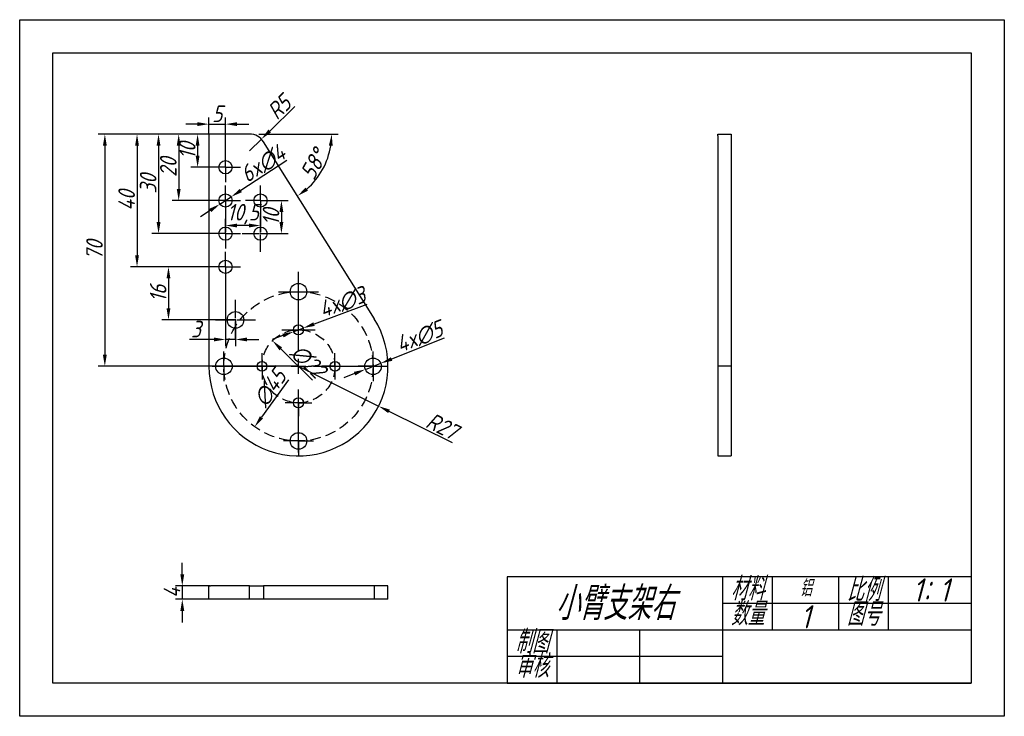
# Model space of a CAD drawing. Header units: millimetres. Extents: x 2895 to 3192, y 1640 to 1850.
import ezdxf

# ---------------------------------------------------------------- set-up
doc = ezdxf.new("R2010")
doc.units = ezdxf.units.MM
doc.linetypes.add('CENTER2', pattern=[28.575, 19.05, -3.175, 3.175, -3.175])
doc.linetypes.add('HIDDEN2', pattern=[4.7625, 3.175, -1.5875])
for name, color, linetype in [('10', 7, 'Continuous'), ('中心线', 1, 'CENTER2'), ('细实线', 3, 'Continuous'), ('虚线', 2, 'HIDDEN2')]:
    doc.layers.add(name, color=color, linetype=linetype)
doc.layers.add('粗实线', color=7, linetype='Continuous', lineweight=30)
doc.styles.get("Standard").update_dxf_attribs({"font": 'gbeitc.shx', "bigfont": 'gbcbig.shx'})
doc.dimstyles.new('ISO-25', dxfattribs={"dimtxt": 5, "dimasz": 3.5, "dimexe": 2, "dimexo": 0, "dimtad": 1, "dimdec": 1, "dimtxsty": 'Standard', "dimcen": 2.5, "dimadec": 0, "dimazin": 0, "dimtfac": 1, "dimtdec": 1, "dimtmove": 0, "dimatfit": 3, "dimfxl": 1, "dimarcsym": 0})

# ---------------------------------------------------------------- blocks, each defined once
blk = doc.blocks.new('SW_CENTERMARKSYMBOL_1')
at = {"layer": '10', "color": 0}
for p, q in [((0, 2.5), (0, 4.5)), ((-2.5, 0), (-4.5, 0)), ((0, 0), (-2.5, 0)), ((0, 0), (0, 2.5)), ((0, 0), (0, -2.5)), ((0, 0), (2.5, 0)), ((2.5, 0), (4.5, 0)), ((0, -2.5), (0, -4.5))]:
    blk.add_line(p, q, dxfattribs=at)
blk = doc.blocks.new('SW_CENTERMARKSYMBOL_2')
at = {"layer": '10', "color": 0}
for p, q in [((0, 2.5), (0, 4.5)), ((-2.5, 0), (-4.5, 0)), ((0, 0), (-2.5, 0)), ((0, 0), (0, 2.5)), ((0, 0), (0, -2.5)), ((0, 0), (2.5, 0)), ((2.5, 0), (4.5, 0)), ((0, -2.5), (0, -4.5))]:
    blk.add_line(p, q, dxfattribs=at)
blk = doc.blocks.new('SW_CENTERMARKSYMBOL_3')
at = {"layer": '10', "color": 0}
for p, q in [((0, 2.5), (0, 4.5)), ((-2.5, 0), (-4.5, 0)), ((0, 0), (-2.5, 0)), ((0, 0), (0, 2.5)), ((0, 0), (0, -2.5)), ((0, 0), (2.5, 0)), ((2.5, 0), (4.5, 0)), ((0, -2.5), (0, -4.5))]:
    blk.add_line(p, q, dxfattribs=at)
blk = doc.blocks.new('SW_CENTERMARKSYMBOL_4')
at = {"layer": '10', "color": 0}
for p, q in [((0, 2.5), (0, 4.5)), ((-2.5, 0), (-4.5, 0)), ((0, 0), (-2.5, 0)), ((0, 0), (0, 2.5)), ((0, 0), (0, -2.5)), ((0, 0), (2.5, 0)), ((2.5, 0), (4.5, 0)), ((0, -2.5), (0, -4.5))]:
    blk.add_line(p, q, dxfattribs=at)
blk = doc.blocks.new('SW_CENTERMARKSYMBOL_5')
at = {"layer": '10', "color": 0}
for p, q in [((0, 2.5), (0, 4.5)), ((-2.5, 0), (-4.5, 0)), ((0, 0), (-2.5, 0)), ((0, 0), (0, 2.5)), ((0, 0), (0, -2.5)), ((0, 0), (2.5, 0)), ((2.5, 0), (4.5, 0)), ((0, -2.5), (0, -4.5))]:
    blk.add_line(p, q, dxfattribs=at)
blk = doc.blocks.new('SW_CENTERMARKSYMBOL_6')
at = {"layer": '10', "color": 0}
for p, q in [((0, 2.5), (0, 4.5)), ((-2.5, 0), (-4.5, 0)), ((0, 0), (-2.5, 0)), ((0, 0), (0, 2.5)), ((0, 0), (0, -2.5)), ((0, 0), (2.5, 0)), ((2.5, 0), (4.5, 0)), ((0, -2.5), (0, -4.5))]:
    blk.add_line(p, q, dxfattribs=at)
blk = doc.blocks.new('SW_CENTERMARKSYMBOL_7')
at = {"layer": '10', "color": 0}
for p, q in [((0, 2.5), (0, 4.5)), ((-2.5, 0), (-4.5, 0)), ((0, 0), (-2.5, 0)), ((0, 0), (0, 2.5)), ((0, 0), (0, -2.5)), ((0, 0), (2.5, 0)), ((2.5, 0), (4.5, 0)), ((0, -2.5), (0, -4.5))]:
    blk.add_line(p, q, dxfattribs=at)
blk = doc.blocks.new('SW_CENTERMARKSYMBOL_8')
at = {"layer": '10', "color": 0}
for p, q in [((0, 2.5), (0, 4.5)), ((-2.5, 0), (-4.5, 0)), ((0, 0), (-2.5, 0)), ((0, 0), (0, 2.5)), ((0, 0), (0, -2.5)), ((0, 0), (2.5, 0)), ((2.5, 0), (4.5, 0)), ((0, -2.5), (0, -4.5))]:
    blk.add_line(p, q, dxfattribs=at)
blk = doc.blocks.new('SW_CENTERMARKSYMBOL_12')
at = {"layer": '10', "color": 0}
for p, q in [((0, 2.5), (0, 4)), ((-2.5, 0), (-4, 0)), ((0, 0), (-2.5, 0)), ((0, 0), (0, 2.5)), ((0, 0), (0, -2.5)), ((0, 0), (2.5, 0)), ((2.5, 0), (4, 0)), ((0, -2.5), (0, -4))]:
    blk.add_line(p, q, dxfattribs=at)
blk = doc.blocks.new('SW_CENTERMARKSYMBOL_13')
at = {"layer": '10', "color": 0}
for p, q in [((0, 2.5), (0, 4)), ((-2.5, 0), (-4, 0)), ((0, 0), (-2.5, 0)), ((0, 0), (0, 2.5)), ((0, 0), (0, -2.5)), ((0, 0), (2.5, 0)), ((2.5, 0), (4, 0)), ((0, -2.5), (0, -4))]:
    blk.add_line(p, q, dxfattribs=at)
blk = doc.blocks.new('SW_CENTERMARKSYMBOL_14')
at = {"layer": '10', "color": 0}
for p, q in [((0, 2.5), (0, 4)), ((-2.5, 0), (-4, 0)), ((0, 0), (-2.5, 0)), ((0, 0), (0, 2.5)), ((0, 0), (0, -2.5)), ((0, 0), (2.5, 0)), ((2.5, 0), (4, 0)), ((0, -2.5), (0, -4))]:
    blk.add_line(p, q, dxfattribs=at)
blk = doc.blocks.new('*U35')
at = {"layer": '中心线', "color": 0, "linetype": 'CENTER2', "transparency": 16777216}
for p, q in [((0, 0.4), (0, 5.5)), ((-5.5, 0), (-0.4, 0)), ((0.4, 0), (5.5, 0)), ((0, -5.5), (0, -0.4))]:
    blk.add_line(p, q, dxfattribs=at)
at = {"layer": '中心线', "color": 0, "linetype": 'Continuous', "transparency": 16777216}
for p, q in [((-0.2, 0), (0.2, 0)), ((0, -0.2), (0, 0.2))]:
    blk.add_line(p, q, dxfattribs=at)
blk = doc.blocks.new('*U37')
at = {"layer": '中心线', "color": 0, "linetype": 'CENTER2', "transparency": 16777216}
for p, q in [((0, 0.5), (0, 6)), ((-6, 0), (-0.5, 0)), ((0.5, 0), (6, 0)), ((0, -6), (0, -0.5))]:
    blk.add_line(p, q, dxfattribs=at)
at = {"layer": '中心线', "color": 0, "linetype": 'Continuous', "transparency": 16777216}
for p, q in [((-0.25, 0), (0.25, 0)), ((0, -0.25), (0, 0.25))]:
    blk.add_line(p, q, dxfattribs=at)
blk = doc.blocks.new('*U38')
at = {"layer": '中心线', "color": 0, "linetype": 'CENTER2', "transparency": 16777216}
for p, q in [((0, 0.3), (0, 5)), ((-5, 0), (-0.3, 0)), ((0.3, 0), (5, 0)), ((0, -5), (0, -0.3))]:
    blk.add_line(p, q, dxfattribs=at)
at = {"layer": '中心线', "color": 0, "linetype": 'Continuous', "transparency": 16777216}
for p, q in [((-0.15, 0), (0.15, 0)), ((0, -0.15), (0, 0.15))]:
    blk.add_line(p, q, dxfattribs=at)
blk = doc.blocks.new('*U39')
at = {"layer": '中心线', "color": 0, "linetype": 'CENTER2', "transparency": 16777216}
for p, q in [((0, 4.5), (0, 26)), ((-26, 0), (-4.5, 0)), ((4.5, 0), (26, 0)), ((0, -26), (0, -4.5))]:
    blk.add_line(p, q, dxfattribs=at)
at = {"layer": '中心线', "color": 0, "linetype": 'Continuous', "transparency": 16777216}
for p, q in [((-2.25, 0), (2.25, 0)), ((0, -2.25), (0, 2.25))]:
    blk.add_line(p, q, dxfattribs=at)
blk = doc.blocks.new('*D40')
at = {"layer": 'Defpoints', "color": 0, "transparency": 16777216}
for p in [(2979.38, 1745.5), (3003.56, 1733.49)]:
    blk.add_point(p, dxfattribs=at)
at = {"layer": '细实线', "color": 0, "lineweight": -2, "transparency": 16777216}
for p, q in [((2979.38, 1745.5), (3003.56, 1733.49)), ((3025.88, 1722.4), (3006.7, 1731.93))]:
    blk.add_line(p, q, dxfattribs=at)
at = {"layer": '细实线', "color": 0, "transparency": 16777216}
blk.add_solid([(3006.96, 1732.45), (3006.44, 1731.41), (3003.56, 1733.49)], dxfattribs=at)
at = {"layer": '细实线', "color": 0, "transparency": 16777216, "insert": (3022.7, 1727.47), "char_height": 5, "attachment_point": 5, "rotation": 333.5922}
blk.add_mtext('R27', dxfattribs=at)
blk = doc.blocks.new('*D41')
at = {"layer": 'Defpoints', "color": 0, "transparency": 16777216}
for p in [(2971.54, 1753.22), (2987.22, 1737.78)]:
    blk.add_point(p, dxfattribs=at)
at = {"layer": '细实线', "color": 0, "lineweight": -2, "transparency": 16777216}
blk.add_line((2983.65, 1741.29), (2974.04, 1750.76), dxfattribs=at)
at = {"layer": '细实线', "color": 0, "transparency": 16777216}
blk.add_solid([(2974.45, 1751.18), (2973.63, 1750.34), (2971.54, 1753.22)], dxfattribs=at)
at = {"layer": '细实线', "color": 0, "transparency": 16777216, "insert": (2982.29, 1747.02), "char_height": 5, "attachment_point": 5, "rotation": 315.4275}
blk.add_mtext('∅22', dxfattribs=at)
blk = doc.blocks.new('*D42')
at = {"layer": 'Defpoints', "color": 0, "transparency": 16777216}
for p in [(2992.61, 1763.7), (2966.15, 1727.29)]:
    blk.add_point(p, dxfattribs=at)
at = {"layer": '细实线', "color": 0, "lineweight": -2, "transparency": 16777216}
blk.add_line((2976.39, 1741.38), (2968.21, 1730.13), dxfattribs=at)
at = {"layer": '细实线', "color": 0, "transparency": 16777216}
blk.add_solid([(2967.74, 1730.47), (2968.68, 1729.78), (2966.15, 1727.29)], dxfattribs=at)
at = {"layer": '细实线', "color": 0, "transparency": 16777216, "insert": (2970.8, 1739.01), "char_height": 5, "attachment_point": 5, "rotation": 53.9972}
blk.add_mtext('∅45', dxfattribs=at)
blk = doc.blocks.new('*D43')
at = {"layer": 'Defpoints', "color": 0, "transparency": 16777216}
for p in [(2977.97, 1755.97), (2980.79, 1757.02)]:
    blk.add_point(p, dxfattribs=at)
at = {"layer": '细实线', "color": 0, "lineweight": -2, "transparency": 16777216}
for p, q in [((3000.04, 1764.17), (2984.07, 1758.24)), ((2977.97, 1755.97), (2980.79, 1757.02)), ((2974.69, 1754.76), (2971.41, 1753.54))]:
    blk.add_line(p, q, dxfattribs=at)
at = {"layer": '细实线', "color": 0, "transparency": 16777216}
for points in [[(2983.86, 1758.78), (2984.27, 1757.69), (2980.79, 1757.02)], [(2974.49, 1755.3), (2974.9, 1754.21), (2977.97, 1755.97)]]:
    blk.add_solid(points, dxfattribs=at)
at = {"layer": '细实线', "color": 0, "transparency": 16777216, "insert": (2992.61, 1764.74), "char_height": 5, "attachment_point": 5, "rotation": 20.3736}
blk.add_mtext('4x∅3', dxfattribs=at)
blk = doc.blocks.new('*D44')
at = {"layer": 'Defpoints', "color": 0, "transparency": 16777216}
for p in [(3004.2, 1746.41), (2999.55, 1744.58)]:
    blk.add_point(p, dxfattribs=at)
at = {"layer": '细实线', "color": 0, "lineweight": -2, "transparency": 16777216}
for p, q in [((3023.31, 1753.96), (3007.46, 1747.7)), ((2999.55, 1744.58), (3004.2, 1746.41)), ((2996.3, 1743.29), (2993.04, 1742.01))]:
    blk.add_line(p, q, dxfattribs=at)
at = {"layer": '细实线', "color": 0, "transparency": 16777216}
for points in [[(3007.25, 1748.24), (3007.67, 1747.16), (3004.2, 1746.41)], [(2996.09, 1743.83), (2996.51, 1742.75), (2999.55, 1744.58)]]:
    blk.add_solid(points, dxfattribs=at)
at = {"layer": '细实线', "color": 0, "transparency": 16777216, "insert": (3015.86, 1754.38), "char_height": 5, "attachment_point": 5, "rotation": 21.5589}
blk.add_mtext('4x∅5', dxfattribs=at)
blk = doc.blocks.new('*D46')
at = {"layer": 'Defpoints', "color": 0, "transparency": 16777216}
for p in [(2955.7, 1794.41), (2959.06, 1796.59), (2957.38, 1775.5), (2940.17, 1759.5), (2960.38, 1759.5)]:
    blk.add_point(p, dxfattribs=at)
at = {"layer": '细实线', "color": 0, "lineweight": -2, "transparency": 16777216}
for p, q in [((2975.84, 1807.5), (2961.99, 1798.49)), ((2955.7, 1794.41), (2959.06, 1796.59)), ((2952.77, 1792.5), (2949.83, 1790.59)), ((2957.38, 1775.5), (2938.17, 1775.5)), ((2940.17, 1772), (2940.17, 1763)), ((2960.38, 1759.5), (2938.17, 1759.5))]:
    blk.add_line(p, q, dxfattribs=at)
at = {"layer": '细实线', "color": 0, "transparency": 16777216}
for points in [[(2961.67, 1798.98), (2962.31, 1798), (2959.06, 1796.59)], [(2952.45, 1792.99), (2953.09, 1792.01), (2955.7, 1794.41)], [(2939.59, 1772), (2940.75, 1772), (2940.17, 1775.5)], [(2939.59, 1763), (2940.75, 1763), (2940.17, 1759.5)]]:
    blk.add_solid(points, dxfattribs=at)
at = {"layer": '细实线', "color": 0, "transparency": 16777216, "char_height": 5, "attachment_point": 5}
for s, insert, rotation in [('6x∅4', (2968.68, 1806.57), 33.0269), ('16', (2937.05, 1767.5), 90)]:
    blk.add_mtext(s, dxfattribs=dict(at, insert=insert, rotation=rotation))
blk = doc.blocks.new('*D47')
at = {"layer": 'Defpoints', "color": 0, "transparency": 16777216}
for p in [(2952.38, 1815.5), (2948.95, 1805.5), (2957.38, 1805.5), (2957.38, 1775.5), (2960.38, 1759.5), (2957.38, 1753.59)]:
    blk.add_point(p, dxfattribs=at)
at = {"layer": '细实线', "color": 0, "lineweight": -2, "transparency": 16777216}
for p, q in [((2952.38, 1815.5), (2946.95, 1815.5)), ((2948.95, 1812), (2948.95, 1809)), ((2957.38, 1805.5), (2946.95, 1805.5)), ((2957.38, 1775.5), (2957.38, 1751.59)), ((2960.38, 1759.5), (2960.38, 1751.59)), ((2953.88, 1753.59), (2946.53, 1753.59)), ((2960.38, 1753.59), (2957.38, 1753.59)), ((2963.88, 1753.59), (2967.38, 1753.59))]:
    blk.add_line(p, q, dxfattribs=at)
at = {"layer": '细实线', "color": 0, "transparency": 16777216}
for points in [[(2948.37, 1812), (2949.53, 1812), (2948.95, 1815.5)], [(2948.37, 1809), (2949.53, 1809), (2948.95, 1805.5)], [(2953.88, 1754.18), (2953.88, 1753.01), (2957.38, 1753.59)], [(2963.88, 1754.18), (2963.88, 1753.01), (2960.38, 1753.59)]]:
    blk.add_solid(points, dxfattribs=at)
at = {"layer": '细实线', "color": 0, "transparency": 16777216, "insert": (2945.82, 1810.5), "char_height": 5, "attachment_point": 5, "rotation": 90}
blk.add_mtext('10', dxfattribs=at)
at = {"layer": '细实线', "color": 0, "transparency": 16777216, "insert": (2948.45, 1756.72), "char_height": 5, "attachment_point": 5}
blk.add_mtext('3', dxfattribs=at)
blk = doc.blocks.new('*D48')
at = {"layer": 'Defpoints', "color": 0, "transparency": 16777216}
for p in [(2952.38, 1815.5), (2943.25, 1795.5), (2957.38, 1795.5)]:
    blk.add_point(p, dxfattribs=at)
at = {"layer": '细实线', "color": 0, "lineweight": -2, "transparency": 16777216}
for p, q in [((2952.38, 1815.5), (2941.25, 1815.5)), ((2943.25, 1812), (2943.25, 1799)), ((2957.38, 1795.5), (2941.25, 1795.5))]:
    blk.add_line(p, q, dxfattribs=at)
at = {"layer": '细实线', "color": 0, "transparency": 16777216}
for points in [[(2942.66, 1812), (2943.83, 1812), (2943.25, 1815.5)], [(2942.66, 1799), (2943.83, 1799), (2943.25, 1795.5)]]:
    blk.add_solid(points, dxfattribs=at)
at = {"layer": '细实线', "color": 0, "transparency": 16777216, "insert": (2940.12, 1805.5), "char_height": 5, "attachment_point": 5, "rotation": 90}
blk.add_mtext('20', dxfattribs=at)
blk = doc.blocks.new('*D49')
at = {"layer": 'Defpoints', "color": 0, "transparency": 16777216}
for p in [(2952.38, 1815.5), (2937.17, 1785.5), (2957.38, 1785.5)]:
    blk.add_point(p, dxfattribs=at)
at = {"layer": '细实线', "color": 0, "lineweight": -2, "transparency": 16777216}
for p, q in [((2952.38, 1815.5), (2935.17, 1815.5)), ((2937.17, 1812), (2937.17, 1789)), ((2957.38, 1785.5), (2935.17, 1785.5))]:
    blk.add_line(p, q, dxfattribs=at)
at = {"layer": '细实线', "color": 0, "transparency": 16777216}
for points in [[(2936.58, 1812), (2937.75, 1812), (2937.17, 1815.5)], [(2936.58, 1789), (2937.75, 1789), (2937.17, 1785.5)]]:
    blk.add_solid(points, dxfattribs=at)
at = {"layer": '细实线', "color": 0, "transparency": 16777216, "insert": (2934.04, 1800.5), "char_height": 5, "attachment_point": 5, "rotation": 90}
blk.add_mtext('30', dxfattribs=at)
blk = doc.blocks.new('*D50')
at = {"layer": 'Defpoints', "color": 0, "transparency": 16777216}
for p in [(2952.38, 1815.5), (2930.68, 1775.5), (2957.38, 1775.5)]:
    blk.add_point(p, dxfattribs=at)
at = {"layer": '细实线', "color": 0, "lineweight": -2, "transparency": 16777216}
for p, q in [((2952.38, 1815.5), (2928.68, 1815.5)), ((2930.68, 1812), (2930.68, 1779)), ((2957.38, 1775.5), (2928.68, 1775.5))]:
    blk.add_line(p, q, dxfattribs=at)
at = {"layer": '细实线', "color": 0, "transparency": 16777216}
for points in [[(2930.09, 1812), (2931.26, 1812), (2930.68, 1815.5)], [(2930.09, 1779), (2931.26, 1779), (2930.68, 1775.5)]]:
    blk.add_solid(points, dxfattribs=at)
at = {"layer": '细实线', "color": 0, "transparency": 16777216, "insert": (2927.55, 1795.5), "char_height": 5, "attachment_point": 5, "rotation": 90}
blk.add_mtext('40', dxfattribs=at)
blk = doc.blocks.new('*D51')
at = {"layer": 'Defpoints', "color": 0, "transparency": 16777216}
for p in [(2957.38, 1818.51), (2952.38, 1815.5), (2957.38, 1805.5)]:
    blk.add_point(p, dxfattribs=at)
at = {"layer": '细实线', "color": 0, "lineweight": -2, "transparency": 16777216}
for p, q in [((2948.88, 1818.51), (2945.38, 1818.51)), ((2952.38, 1815.5), (2952.38, 1820.51)), ((2952.38, 1818.51), (2957.38, 1818.51)), ((2957.38, 1805.5), (2957.38, 1820.51)), ((2960.88, 1818.51), (2964.38, 1818.51))]:
    blk.add_line(p, q, dxfattribs=at)
at = {"layer": '细实线', "color": 0, "transparency": 16777216}
for points in [[(2948.88, 1819.1), (2948.88, 1817.93), (2952.38, 1818.51)], [(2960.88, 1819.1), (2960.88, 1817.93), (2957.38, 1818.51)]]:
    blk.add_solid(points, dxfattribs=at)
at = {"layer": '细实线', "color": 0, "transparency": 16777216, "insert": (2954.88, 1821.64), "char_height": 5, "attachment_point": 5}
blk.add_mtext('5', dxfattribs=at)
blk = doc.blocks.new('*D52')
at = {"layer": 'Defpoints', "color": 0, "transparency": 16777216}
for p in [(2952.38, 1815.5), (2920.97, 1745.5), (2979.38, 1745.5)]:
    blk.add_point(p, dxfattribs=at)
at = {"layer": '细实线', "color": 0, "lineweight": -2, "transparency": 16777216}
for p, q in [((2952.38, 1815.5), (2918.97, 1815.5)), ((2920.97, 1812), (2920.97, 1749)), ((2979.38, 1745.5), (2918.97, 1745.5))]:
    blk.add_line(p, q, dxfattribs=at)
at = {"layer": '细实线', "color": 0, "transparency": 16777216}
for points in [[(2920.39, 1812), (2921.56, 1812), (2920.97, 1815.5)], [(2920.39, 1749), (2921.56, 1749), (2920.97, 1745.5)]]:
    blk.add_solid(points, dxfattribs=at)
at = {"layer": '细实线', "color": 0, "transparency": 16777216, "insert": (2917.85, 1780.5), "char_height": 5, "attachment_point": 5, "rotation": 90}
blk.add_mtext('70', dxfattribs=at)
blk = doc.blocks.new('*D53')
at = {"layer": 'Defpoints', "color": 0, "transparency": 16777216}
for p in [(2952.38, 1815.5), (2964.61, 1815.5), (2968.85, 1813.15), (2984.58, 1801.75), (3002.26, 1759.83)]:
    blk.add_point(p, dxfattribs=at)
at = {"layer": '细实线', "color": 0, "lineweight": -2, "transparency": 16777216}
blk.add_line((2967.38, 1815.5), (2991.4, 1815.5), dxfattribs=at)
blk.add_arc((2967.38, 1815.5), 22.02, 311.188, 350.8837, dxfattribs=at)
at = {"layer": '细实线', "color": 0, "transparency": 16777216}
for points in [[(2988.54, 1812.05), (2989.7, 1811.96), (2989.4, 1815.5)], [(2982.23, 1798.46), (2981.53, 1799.39), (2979.07, 1796.84)]]:
    blk.add_solid(points, dxfattribs=at)
at = {"layer": '细实线', "color": 0, "transparency": 16777216, "insert": (2983.91, 1806.35), "char_height": 5, "attachment_point": 5, "rotation": 61.0359}
blk.add_mtext('58°', dxfattribs=at)
blk = doc.blocks.new('*D54')
at = {"layer": 'Defpoints', "color": 0, "transparency": 16777216}
for p in [(2968.19, 1813.99), (2964.61, 1810.5)]:
    blk.add_point(p, dxfattribs=at)
at = {"layer": '细实线', "color": 0, "lineweight": -2, "transparency": 16777216}
for p, q in [((2978.26, 1823.84), (2970.69, 1816.44)), ((2964.61, 1810.5), (2968.19, 1813.99))]:
    blk.add_line(p, q, dxfattribs=at)
at = {"layer": '细实线', "color": 0, "transparency": 16777216}
blk.add_solid([(2970.28, 1816.86), (2971.1, 1816.02), (2968.19, 1813.99)], dxfattribs=at)
at = {"layer": '细实线', "color": 0, "transparency": 16777216, "insert": (2973.54, 1823.6), "char_height": 5, "attachment_point": 5, "rotation": 44.3515}
blk.add_mtext('R5', dxfattribs=at)
blk = doc.blocks.new('*D55')
at = {"layer": 'Defpoints', "color": 0, "transparency": 16777216}
for p in [(2957.38, 1795.5), (2967.91, 1795.5), (2957.38, 1787.94)]:
    blk.add_point(p, dxfattribs=at)
at = {"layer": '细实线', "color": 0, "lineweight": -2, "transparency": 16777216}
for p, q in [((2957.38, 1795.5), (2957.38, 1785.94)), ((2967.91, 1795.5), (2967.91, 1785.94)), ((2964.41, 1787.94), (2960.88, 1787.94))]:
    blk.add_line(p, q, dxfattribs=at)
at = {"layer": '细实线', "color": 0, "transparency": 16777216}
for points in [[(2960.88, 1788.53), (2960.88, 1787.36), (2957.38, 1787.94)], [(2964.41, 1788.53), (2964.41, 1787.36), (2967.91, 1787.94)]]:
    blk.add_solid(points, dxfattribs=at)
at = {"layer": '细实线', "color": 0, "transparency": 16777216, "insert": (2962.65, 1791.38), "char_height": 5, "attachment_point": 5}
blk.add_mtext('10,5', dxfattribs=at)
blk = doc.blocks.new('*D56')
at = {"layer": 'Defpoints', "color": 0, "transparency": 16777216}
for p in [(2967.91, 1795.5), (2967.91, 1785.5), (2974.23, 1785.5)]:
    blk.add_point(p, dxfattribs=at)
at = {"layer": '细实线', "color": 0, "lineweight": -2, "transparency": 16777216}
for p, q in [((2967.91, 1795.5), (2976.23, 1795.5)), ((2974.23, 1792), (2974.23, 1789)), ((2967.91, 1785.5), (2976.23, 1785.5))]:
    blk.add_line(p, q, dxfattribs=at)
at = {"layer": '细实线', "color": 0, "transparency": 16777216}
for points in [[(2973.65, 1792), (2974.81, 1792), (2974.23, 1795.5)], [(2973.65, 1789), (2974.81, 1789), (2974.23, 1785.5)]]:
    blk.add_solid(points, dxfattribs=at)
at = {"layer": '细实线', "color": 0, "transparency": 16777216, "insert": (2971.1, 1790.5), "char_height": 5, "attachment_point": 5, "rotation": 90}
blk.add_mtext('10', dxfattribs=at)
blk = doc.blocks.new('*D58')
at = {"layer": 'Defpoints', "color": 0, "transparency": 16777216}
for p in [(2952.62, 1679.28), (2944.33, 1675.28), (2952.62, 1675.28)]:
    blk.add_point(p, dxfattribs=at)
at = {"layer": '细实线', "color": 0, "lineweight": -2, "transparency": 16777216}
for p, q in [((2944.33, 1682.78), (2944.33, 1686.28)), ((2952.62, 1679.28), (2942.33, 1679.28)), ((2944.33, 1679.28), (2944.33, 1675.28)), ((2952.62, 1675.28), (2942.33, 1675.28)), ((2944.33, 1671.78), (2944.33, 1668.28))]:
    blk.add_line(p, q, dxfattribs=at)
at = {"layer": '细实线', "color": 0, "transparency": 16777216}
for points in [[(2943.75, 1682.78), (2944.92, 1682.78), (2944.33, 1679.28)], [(2943.75, 1671.78), (2944.92, 1671.78), (2944.33, 1675.28)]]:
    blk.add_solid(points, dxfattribs=at)
at = {"layer": '细实线', "color": 0, "transparency": 16777216, "insert": (2941.21, 1677.28), "char_height": 5, "attachment_point": 5, "rotation": 90}
blk.add_mtext('4', dxfattribs=at)
blk = doc.blocks.new('*U48')
at = {"layer": '中心线', "color": 0, "linetype": 'CENTER2', "transparency": 16777216}
for p, q in [((0, 0.5), (0, 6)), ((-6, 0), (-0.5, 0)), ((0.5, 0), (6, 0)), ((0, -6), (0, -0.5))]:
    blk.add_line(p, q, dxfattribs=at)
at = {"layer": '中心线', "color": 0, "linetype": 'Continuous', "transparency": 16777216}
for p, q in [((-0.25, 0), (0.25, 0)), ((0, -0.25), (0, 0.25))]:
    blk.add_line(p, q, dxfattribs=at)

msp = doc.modelspace()

# ---------------------------------------------------------------- linework, layer by layer
at = {"color": 7, "linetype": 'Continuous', "lineweight": 25}
for p, q in [((2952.38, 1815.5), (2952.38, 1745.5)), ((2964.61, 1815.5), (2952.38, 1815.5)), ((3105.89, 1815), (3105.89, 1815.5)), ((3105.89, 1815.5), (3109.89, 1815.5)), ((3105.89, 1815), (3105.89, 1745.5)), ((3109.89, 1815.5), (3109.89, 1815)), ((3109.89, 1815), (3109.89, 1745.5)), ((3002.26, 1759.83), (2968.85, 1813.15)), ((3109.89, 1745.5), (3105.89, 1745.5)), ((3105.89, 1745.5), (3105.89, 1718.5)), ((3109.89, 1745.5), (3109.89, 1718.5)), ((3105.89, 1718.5), (3109.89, 1718.5)), ((2952.38, 1675.28), (2952.38, 1679.28)), ((2952.38, 1679.28), (2952.88, 1679.28)), ((2964.61, 1679.28), (2952.88, 1679.28)), ((2964.61, 1675.28), (2964.61, 1679.28)), ((2964.61, 1679.28), (2968.85, 1679.28)), ((2968.85, 1679.28), (2968.85, 1675.28)), ((3002.26, 1679.28), (2968.85, 1679.28)), ((3002.26, 1675.28), (3002.26, 1679.28)), ((3006.38, 1679.28), (3002.26, 1679.28)), ((3006.38, 1675.28), (3006.38, 1679.28)), ((2952.88, 1675.28), (2952.38, 1675.28)), ((2964.61, 1675.28), (2952.88, 1675.28)), ((2968.85, 1675.28), (2964.61, 1675.28)), ((3002.26, 1675.28), (2968.85, 1675.28)), ((3006.38, 1675.28), (3002.26, 1675.28))]:
    msp.add_line(p, q, dxfattribs=at)
for centre, radius in [((2957.38, 1805.5), 2), ((2957.38, 1795.5), 2), ((2967.91, 1795.5), 2), ((2957.38, 1785.5), 2), ((2967.91, 1785.5), 2), ((2957.38, 1775.5), 2), ((2979.38, 1768), 2.5), ((2979.38, 1756.5), 1.5), ((2956.88, 1745.5), 2.5), ((2968.38, 1745.5), 1.5), ((2990.38, 1745.5), 1.5), ((3001.88, 1745.5), 2.5), ((2979.38, 1734.5), 1.5), ((2979.38, 1723), 2.5)]:
    msp.add_circle(centre, radius, dxfattribs=at)
for centre, radius, start, end in [((2964.61, 1810.5), 5, 32.0717, 90), ((2979.38, 1745.5), 27, 180, 32.0717)]:
    msp.add_arc(centre, radius, start, end, dxfattribs=at)
at = {"layer": '粗实线'}
for p, q in [((3182.29, 1682), (3042.29, 1682)), ((3042.29, 1682), (3042.29, 1650)), ((3107.29, 1682), (3107.29, 1650)), ((3122.29, 1682), (3122.29, 1666)), ((3142.29, 1682), (3142.29, 1666)), ((3157.29, 1682), (3157.29, 1666)), ((3057.29, 1666), (3057.29, 1650)), ((3082.29, 1666), (3082.29, 1650)), ((3042.29, 1650), (3182.29, 1650))]:
    msp.add_line(p, q, dxfattribs=at)
msp.add_lwpolyline([(2905.29, 1840), (3182.29, 1840), (3182.29, 1650), (2905.29, 1650)], close=True, dxfattribs=at)
at = {"layer": '粗实线', "lineweight": 25}
msp.add_circle((2960.38, 1759.5), 2.5, dxfattribs=at)
at = {"layer": '细实线'}
for p, q in [((3182.29, 1674), (3107.29, 1674)), ((3192.29, 1672), (3192.29, 1640)), ((3182.29, 1666), (3042.29, 1666)), ((3107.29, 1658), (3042.29, 1658))]:
    msp.add_line(p, q, dxfattribs=at)
msp.add_lwpolyline([(2895.29, 1850), (3192.29, 1850), (3192.29, 1640), (2895.29, 1640)], close=True, dxfattribs=at)
at = {"layer": '虚线'}
for radius in [22.5, 11]:
    msp.add_circle((2979.38, 1745.5), radius, dxfattribs=at)

# ---------------------------------------------------------------- block references
at = {"layer": '中心线'}
for name, p in [('SW_CENTERMARKSYMBOL_4', (2957.38, 1805.5)), ('SW_CENTERMARKSYMBOL_5', (2957.38, 1795.5)), ('SW_CENTERMARKSYMBOL_8', (2967.91, 1795.5)), ('SW_CENTERMARKSYMBOL_7', (2957.38, 1785.5)), ('SW_CENTERMARKSYMBOL_6', (2957.38, 1775.5)), ('SW_CENTERMARKSYMBOL_3', (2956.88, 1745.5)), ('SW_CENTERMARKSYMBOL_14', (2968.38, 1745.5)), ('SW_CENTERMARKSYMBOL_12', (2990.38, 1745.5)), ('SW_CENTERMARKSYMBOL_1', (3001.88, 1745.5)), ('SW_CENTERMARKSYMBOL_13', (2979.38, 1734.5)), ('SW_CENTERMARKSYMBOL_2', (2979.38, 1723))]:
    msp.add_blockref(name, p, dxfattribs=at)
at = {"layer": '中心线', "linetype": 'CENTER2'}
for name, p in [('*U35', (2967.91, 1785.5)), ('*U37', (2979.38, 1768)), ('*U39', (2979.38, 1745.5)), ('*U48', (2960.38, 1759.5)), ('*U38', (2979.38, 1756.5))]:
    msp.add_blockref(name, p, dxfattribs=at)

# ---------------------------------------------------------------- texts
at = {"layer": '细实线'}
for s, width, heights, insert, char_height, attachment_point in [('\\pxqc;材料', 15, [0], (3107.29, 1681.92), 7, 1), ('铝', 20, [0], (3132.35, 1678.65), 5, 5), ('\\pxqc;比例', 15, [0], (3142.29, 1681.66), 7, 1), ('\\pxqc;1：1', 15, [0], (3162.62, 1681.56), 7, 1), ('小臂支架右', 65, [0], (3074.79, 1674), 10, 5), ('\\pxqc;数量', 15, [0], (3107.29, 1674.38), 7, 1), ('1', 20, [0], (3132.29, 1670), 7, 5), ('\\pxqc;图号', 15, [0], (3142.29, 1674.27), 7, 1), ('\\pxqc;制图', 15, [8], (3042.29, 1666), 7, 1), ('\\pxqc;审核', 15, [8.61], (3042.29, 1658.61), 7, 1)]:
    msp.add_mtext_dynamic_manual_height_columns(s, width=width, gutter_width=17.5, heights=heights, dxfattribs=dict(at, insert=insert, char_height=char_height, attachment_point=attachment_point))

# ---------------------------------------------------------------- dimensions: what is measured, and where the dimension line sits
dim = msp.add_radius_dim(center=(2964.61, 1810.5), mpoint=(2968.19, 1813.99), dimstyle='ISO-25', dxfattribs=at)
dim.commit()
dim.dimension.update_dxf_attribs({"geometry": '*D54', "text_midpoint": (2973.54, 1823.6)})
for base, p1, p2, picture, middle in [((2957.38, 1818.51), (2952.38, 1815.5), (2957.38, 1805.5), '*D51', (2954.88, 1821.64)), ((2957.38, 1787.94), (2967.91, 1795.5), (2957.38, 1795.5), '*D55', (2962.65, 1791.38))]:
    dim = msp.add_linear_dim(base=base, p1=p1, p2=p2, dimstyle='ISO-25', dxfattribs=at)
    dim.commit()
    dim.dimension.update_dxf_attribs({"geometry": picture, "text_midpoint": middle})
for base, p1, p2, picture, middle in [((2920.97, 1745.5), (2952.38, 1815.5), (2979.38, 1745.5), '*D52', (2917.85, 1780.5)), ((2930.68, 1775.5), (2952.38, 1815.5), (2957.38, 1775.5), '*D50', (2927.55, 1795.5)), ((2937.17, 1785.5), (2952.38, 1815.5), (2957.38, 1785.5), '*D49', (2934.04, 1800.5)), ((2943.25, 1795.5), (2952.38, 1815.5), (2957.38, 1795.5), '*D48', (2940.12, 1805.5)), ((2948.95, 1805.5), (2952.38, 1815.5), (2957.38, 1805.5), '*D47', (2945.82, 1810.5)), ((2940.17, 1759.5), (2957.38, 1775.5), (2960.38, 1759.5), '*D46', (2937.05, 1767.5)), ((2944.33, 1675.28), (2952.62, 1679.28), (2952.62, 1675.28), '*D58', (2941.21, 1677.28))]:
    dim = msp.add_linear_dim(base=base, p1=p1, p2=p2, angle=90, dimstyle='ISO-25', dxfattribs=at)
    dim.commit()
    dim.dimension.update_dxf_attribs({"geometry": picture, "text_midpoint": middle})
dim = msp.add_linear_dim(base=(2957.38, 1753.59), p1=(2960.38, 1759.5), p2=(2957.38, 1775.5), dimstyle='ISO-25', dxfattribs=at)
dim.commit()
dim.dimension.update_dxf_attribs({"geometry": '*D47', "text_midpoint": (2948.45, 1753.59), "dimtype": 160})
dim = msp.add_angular_dim_2l(base=(2984.58, 1801.75), line1=((2964.61, 1815.5), (2952.38, 1815.5)), line2=((3002.26, 1759.83), (2968.85, 1813.15)), dimstyle='ISO-25', dxfattribs=at)
dim.commit()
dim.dimension.update_dxf_attribs({"geometry": '*D53', "text_midpoint": (2983.91, 1806.35)})
for p1, p2, text, picture, middle in [((2955.7, 1794.41), (2959.06, 1796.59), '6x<>', '*D46', (2968.68, 1806.57)), ((2977.97, 1755.97), (2980.79, 1757.02), '4x<>', '*D43', (2992.61, 1764.74)), ((2999.55, 1744.58), (3004.2, 1746.41), '4x<>', '*D44', (3015.86, 1754.38))]:
    dim = msp.add_diameter_dim_2p(p1=p1, p2=p2, text=text, dimstyle='ISO-25', dxfattribs=at)
    dim.commit()
    dim.dimension.update_dxf_attribs({"geometry": picture, "text_midpoint": middle})
dim = msp.add_linear_dim(base=(2974.23, 1785.5), p1=(2967.91, 1795.5), p2=(2967.91, 1785.5), angle=90, text='10', dimstyle='ISO-25', dxfattribs=at)
dim.commit()
dim.dimension.update_dxf_attribs({"geometry": '*D56', "text_midpoint": (2971.1, 1790.5)})
for p1, p2, picture, middle in [((2992.61, 1763.7), (2966.15, 1727.29), '*D42', (2973.33, 1737.17)), ((2987.22, 1737.78), (2971.54, 1753.22), '*D41', (2980.09, 1744.79))]:
    dim = msp.add_diameter_dim_2p(p1=p1, p2=p2, dimstyle='ISO-25', dxfattribs=at)
    dim.commit()
    dim.dimension.update_dxf_attribs({"geometry": picture, "text_midpoint": middle, "dimtype": 163})
dim = msp.add_radius_dim(center=(2979.38, 1745.5), mpoint=(3003.56, 1733.49), dimstyle='ISO-25', dxfattribs=at)
dim.commit()
dim.dimension.update_dxf_attribs({"geometry": '*D40', "text_midpoint": (3021.31, 1724.67), "dimtype": 164})

doc.saveas('drawing.dxf')
